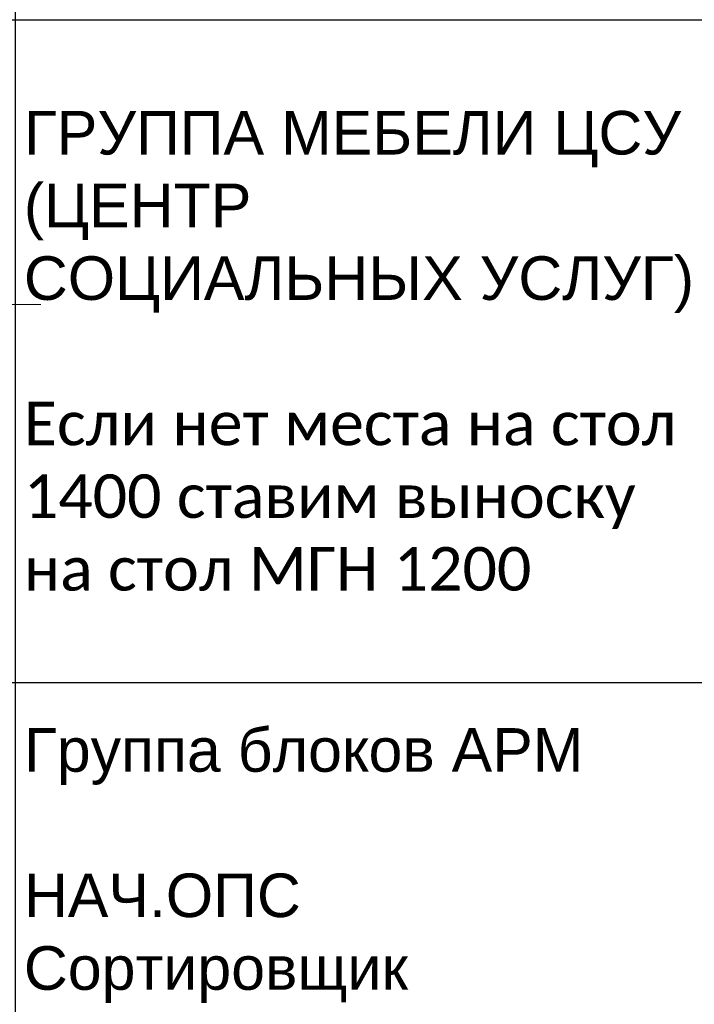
# Model space of a CAD drawing. Header units: millimetres. Extents: x -692150 to 2662533, y -92609 to 65084.
# Tile 26 of 256: x -69979 to -66107, y -53571 to -47925. Entities that reach past the tile are written whole.
import ezdxf
from ezdxf import colors
from ezdxf.entities.mleader import LeaderData, LeaderLine
from ezdxf.math import Vec2, Vec3

# ---------------------------------------------------------------- set-up
doc = ezdxf.new("R2010")
doc.units = ezdxf.units.MM
doc.layers.add('17_АР_Текст', color=235, linetype='Continuous', lineweight=0)
doc.layers.add('28_РАЗВЕРТКИ', color=7, linetype='Continuous', lineweight=0)
doc.styles.add('_ТЕКСТОВЫЙ', font='arial.ttf', dxfattribs={"width": 0.8})
doc.styles.add('HVAC_AEP', font='arial.ttf')

# ---------------------------------------------------------------- blocks, each defined once
blk = doc.blocks.new('*T215')
at = {"color": 0, "linetype": 'ByBlock', "lineweight": -2, "transparency": 16777216}
for p, q in [((0, 0), (8500, 0)), ((0, 0), (0, -27939.3)), ((8500, 0), (8500, -27939.3)), ((0, -469.7), (8500, -469.7)), ((4500, -469.7), (4500, -27939.3)), ((0, -4969.7), (8500, -4969.7)), ((0, -9469.7), (8500, -9469.7)), ((0, -13269.7), (8500, -13269.7)), ((0, -16669.7), (8500, -16669.7)), ((0, -20469.7), (8500, -20469.7)), ((0, -24269.7), (8500, -24269.7)), ((0, -26370.4), (8500, -26370.4)), ((0, -27939.3), (8500, -27939.3))]:
    blk.add_line(p, q, dxfattribs=at)
at = {"color": 0, "lineweight": 15, "transparency": 16777216, "style": 'HVAC_AEP'}
for s, insert, char_height, width, attachment_point in [('{\\H0.83333x;\\C256;Готовые блоки (Барьеры, АРМ, Почтальоны)}', (4250, -234.8), 300, 8497, 5), ('{\\fCalibri|b0|i0|c204|p34;\\C256;Группа блоков 1200\\P\\PПо невозможности разместить стандартный барьер для приёма посылок, применить откидную столешницу для МГН}', (4550, -2719.7), 250, 3900, 4), ('{\\fCalibri|b0|i0|c204|p34;\\C256;Группа блоков 1400\\P\\PПо невозможности разместить стандартный барьер для приёма посылок, применить откидную столешницу для МГН}', (4550, -7219.7), 250, 3900, 4), ('{\\fCalibri|b0|i0|c204|p34;\\C256;Группа блоков \\P\\PПочта банк 1400}', (4550, -11369.7), 250, 3900, 4), ('{\\fCalibri|b0|i0|c204|p34;\\C256;Группа блоков \\P\\PПочта банк 1200}', (4550, -14969.7), 250, 3900, 4), ('{\\C256;ГРУППА МЕБЕЛИ ЦСУ (ЦЕНТР СОЦИАЛЬНЫХ УСЛУГ)\\P\\PЕсли не помещается в кабинете можно установить в клиентском зале }', (4550, -18569.7), 250, 3900, 4), ('{\\C256;ГРУППА МЕБЕЛИ ЦСУ (ЦЕНТР СОЦИАЛЬНЫХ УСЛУГ)\\P\\P\\fCalibri|b0|i0|c204|p34;Если нет места на стол 1400 ставим выноску на стол МГН 1200}', (4550, -22369.7), 250, 3900, 4), ('Группа блоков АРМ\\P^JНАЧ.ОПС^JСортировщик', (4550, -25320), 250, 3900, 4), ('{\\fCalibri|b0|i0|c204|p34;\\C256;Группа блоков \\P\\PПочтальоны}', (4550, -27154.9), 250, 3900, 4)]:
    blk.add_mtext(s, dxfattribs=dict(at, insert=insert, char_height=char_height, width=width, attachment_point=attachment_point))
blk = doc.blocks.new('_Dot')
at = {"color": 0, "linetype": 'ByBlock', "lineweight": -2}
blk.add_line((-0.5, 0), (-1, 0), dxfattribs=at)
at = {"color": 0, "linetype": 'ByBlock', "const_width": 0.5}
blk.add_lwpolyline([(-0.25, 0, 1), (0.25, 0, 1)], format="xyb", close=True, dxfattribs=at)

msp = doc.modelspace()

# ---------------------------------------------------------------- block references
msp.add_blockref('*T215', (-74504.5, -27455.1))

# ---------------------------------------------------------------- leaders
at = {"layer": '17_АР_Текст', "lineweight": 18}
ml = msp.add_multileader_mtext('Standard', dxfattribs=at)
ml.set_content('ЦСУ оборудование:\\PМонитор 23,8"\\PСистемный блок (с комплектующими)\\PИсточник бесперебойного питания\\PМышь, клавиатура\\PWeb-камера\\PМФУ лазерный', color=256, style='_ТЕКСТОВЫЙ')
ml.set_leader_properties(lineweight=0)
ml.set_arrow_properties(name='DOT')
ml.build(insert=Vec2(0, 0))
ml.multileader.update_dxf_attribs({"text_left_attachment_type": 6, "text_right_attachment_type": 6, "dogleg_length": 0.36, "arrow_head_size": 50, "scale": 100})
ctx = ml.context
ctx.base_point, ctx.scale, ctx.char_height, ctx.arrow_head_size, ctx.landing_gap_size, ctx.plane_origin = Vec3(-74068.3, -49557), 100, 200, 50, 100, Vec3(-68828.3, -44334.1)
ctx.left_attachment, ctx.right_attachment, ctx.attachment_type = 6, 6, 2
notes = []
notes.append((ctx, [(1, (1, 1, 0), (-74104.3, -49557), (1, 0), 36, [(0, [(-74104.3, -48496.4)], 0, [])])]))
ctx.mtext.insert, ctx.mtext.width, ctx.mtext.defined_height, ctx.mtext.flow_direction = Vec3(-73968.3, -49301.5), 5220.324, 815.5, 5
at = {"layer": '28_РАЗВЕРТКИ', "lineweight": 18}
ml = msp.add_multileader_mtext('Standard', dxfattribs=at)
ml.set_content('7', color=256, style='_ТЕКСТОВЫЙ')
ml.set_leader_properties(lineweight=0)
ml.set_arrow_properties(name='DOT')
ml.build(insert=Vec2(0, 0))
ml.multileader.update_dxf_attribs({"text_left_attachment_type": 6, "text_right_attachment_type": 6, "dogleg_length": 0.36, "arrow_head_size": 100, "scale": 100})
ctx = ml.context
ctx.base_point, ctx.scale, ctx.char_height, ctx.arrow_head_size, ctx.landing_gap_size, ctx.plane_origin = Vec3(118482.2, -49392.4), 100, 200, 100, 100, Vec3(112816.3, -50555.1)
ctx.left_attachment, ctx.right_attachment, ctx.text_align_type, ctx.attachment_type = 6, 6, 2, 2
notes.append((ctx, [(1, (1, 1, 0), (118821.8, -49392.4), (-1, 0), 36, [(0, [(118821.8, -50188.3)], 0, [])])]))
ctx.mtext.insert, ctx.mtext.width, ctx.mtext.defined_height, ctx.mtext.alignment, ctx.mtext.flow_direction = Vec3(118685.8, -49152.4), 4162.111, 812.4, 3, 5
for ctx, leaders in notes:
    for number, flags, end, landing, length, lines in leaders:
        leader = LeaderData()
        leader.index, (leader.has_last_leader_line, leader.has_dogleg_vector, leader.attachment_direction) = number, flags
        leader.last_leader_point, leader.dogleg_vector, leader.dogleg_length = Vec3(end), Vec3(landing), length
        for number, points, colour, breaks in lines:
            line = LeaderLine()
            line.index, line.vertices, line.color, line.breaks = number, Vec3.list(points), colors.encode_raw_color(colour), breaks
            leader.lines.append(line)
        ctx.leaders.append(leader)

doc.saveas('drawing.dxf')
